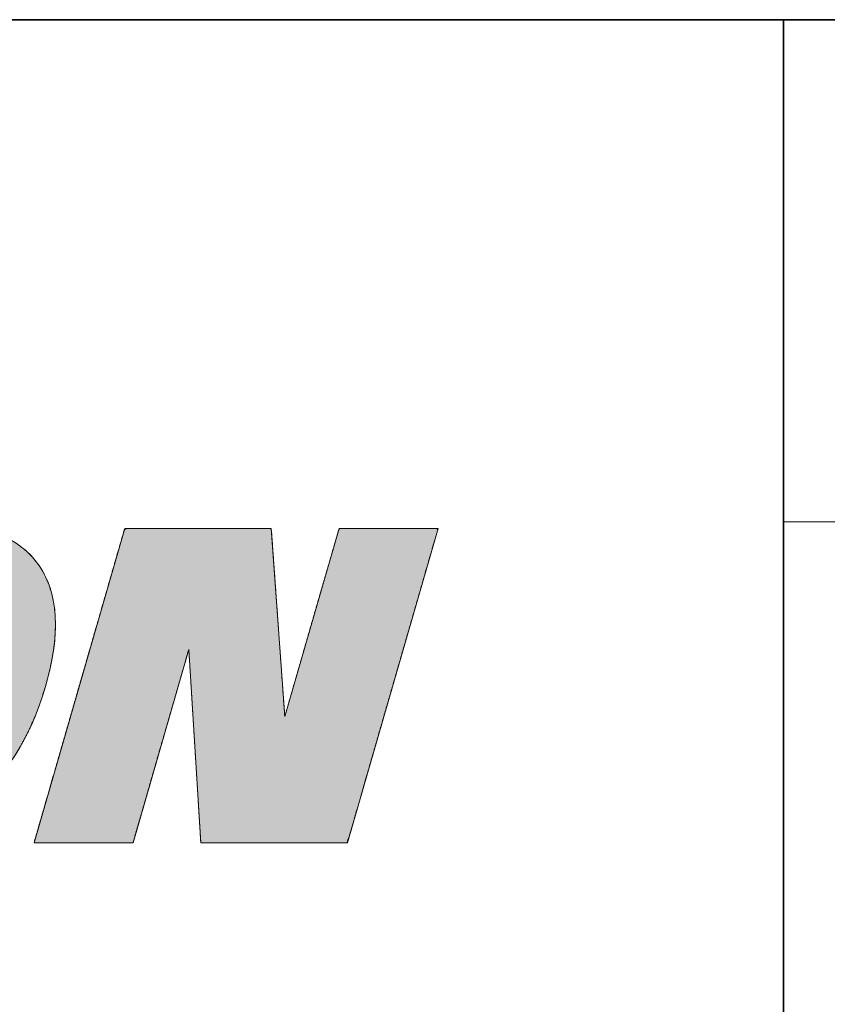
# Model space of a CAD drawing. Header units: millimetres. Extents: x 6 to 292, y 5 to 204.
# Tile 12 of 21: x 188.91 to 195.35, y 26.16 to 34. Entities that reach past the tile are written whole.
import ezdxf

# ---------------------------------------------------------------- set-up
doc = ezdxf.new("R2010")
doc.units = ezdxf.units.MM
for name, color, linetype in [('细实线', 7, 'Continuous'), ('轮廓线', 7, 'Continuous'), ('阴影线', 7, 'Continuous')]:
    doc.layers.add(name, color=color, linetype=linetype)

# ---------------------------------------------------------------- blocks, each defined once
blk = doc.blocks.new('DEGSON-LOGO')
at = {"layer": '阴影线', "linetype": 'Continuous', "lineweight": 5}
h = blk.add_hatch(color=7, dxfattribs=at)
h.paths.add_polyline_path([(17.6566, 0.0034), (17.7193, 0.0043), (17.781, 0.0067), (17.8418, 0.0109), (17.9014, 0.0166), (17.9601, 0.0241), (18.0177, 0.0332), (18.0743, 0.0439), (18.1299, 0.0563), (18.1844, 0.0704), (18.2379, 0.0861), (18.2904, 0.1034), (18.3419, 0.1224), (18.3923, 0.1431), (18.4417, 0.1654), (18.4901, 0.1894), (18.5375, 0.2151), (18.5838, 0.2424), (18.6291, 0.2714), (18.6734, 0.302), (18.7167, 0.3343), (18.7998, 0.4035), (18.8779, 0.4786), (18.9512, 0.5597), (19.0195, 0.6468), (19.0828, 0.7397), (19.1413, 0.8386), (19.1948, 0.9435), (19.2434, 1.0543), (19.2871, 1.171), (19.3258, 1.2937), (19.3575, 1.4147), (19.3809, 1.53), (19.3962, 1.6397), (19.4032, 1.7439), (19.4021, 1.8423), (19.3927, 1.9351), (19.3751, 2.0223), (19.3492, 2.1038), (19.3151, 2.1796), (19.2728, 2.2497), (19.2227, 2.3138), (19.165, 2.3711), (19.0998, 2.4217), (19.0271, 2.4655), (18.9469, 2.5026), (18.8591, 2.5329), (18.7638, 2.5565), (18.661, 2.5734), (18.5507, 2.5835), (18.4328, 2.5869), (18.3124, 2.5835), (18.1957, 2.5734), (18.0826, 2.5565), (17.9732, 2.5329), (17.8674, 2.5025), (17.7652, 2.4654), (17.6666, 2.4215), (17.5717, 2.3708), (17.4804, 2.3134), (17.3926, 2.2491), (17.3092, 2.1787), (17.2308, 2.1026), (17.1574, 2.0209), (17.089, 1.9335), (17.0256, 1.8405), (16.9672, 1.7418), (16.9138, 1.6374), (16.8655, 1.5274), (16.8221, 1.4117), (16.7837, 1.2902), (16.7523, 1.1704), (16.7291, 1.0562), (16.7139, 0.9474), (16.7069, 0.8441), (16.7079, 0.7463), (16.717, 0.6541), (16.7342, 0.5674), (16.7596, 0.4863), (16.793, 0.4107), (16.8345, 0.3406), (16.8837, 0.2766), (16.9402, 0.2193), (17.0041, 0.1687), (17.0753, 0.1248), (17.1538, 0.0878), (17.2397, 0.0574), (17.3329, 0.0338), (17.4335, 0.0169), (17.5413, 0.0068)])
h.paths.add_polyline_path([(18.2416, 1.9368), (18.2149, 1.9357), (18.189, 1.9323), (18.1638, 1.9267), (18.1394, 1.9189), (18.1158, 1.9087), (18.093, 1.8964), (18.071, 1.8818), (18.0498, 1.865), (18.0294, 1.8459), (18.0098, 1.8246), (17.991, 1.8011), (17.9726, 1.7747), (17.9542, 1.7445), (17.9356, 1.7104), (17.9169, 1.6724), (17.898, 1.6306), (17.8791, 1.5849), (17.86, 1.5353), (17.8409, 1.4819), (17.8216, 1.4246), (17.8021, 1.3634), (17.7826, 1.2983), (17.7646, 1.2349), (17.7488, 1.1758), (17.735, 1.1201), (17.7233, 1.0679), (17.7135, 1.0191), (17.7057, 0.9738), (17.6999, 0.9319), (17.6961, 0.8934), (17.6943, 0.8584), (17.6945, 0.8269), (17.6967, 0.7988), (17.7008, 0.774), (17.7071, 0.7514), (17.7154, 0.7311), (17.7257, 0.7131), (17.7381, 0.6973), (17.7526, 0.6838), (17.769, 0.6725), (17.7876, 0.6636), (17.8082, 0.6569), (17.8308, 0.6524), (17.8555, 0.6503), (17.882, 0.6504), (17.9083, 0.6529), (17.9339, 0.6579), (17.9587, 0.6652), (17.9828, 0.6749), (18.0062, 0.687), (18.0288, 0.7015), (18.0507, 0.7184), (18.0718, 0.7376), (18.0922, 0.7593), (18.1118, 0.7834), (18.1307, 0.81), (18.1496, 0.8402), (18.1686, 0.8742), (18.1878, 0.9121), (18.207, 0.9538), (18.2263, 0.9993), (18.2458, 1.0486), (18.2653, 1.1017), (18.285, 1.1587), (18.3047, 1.2194), (18.3245, 1.284), (18.3437, 1.3497), (18.36, 1.4092), (18.3744, 1.4652), (18.3868, 1.5176), (18.3971, 1.5665), (18.4055, 1.612), (18.4118, 1.6539), (18.4162, 1.6923), (18.4186, 1.7272), (18.419, 1.7587), (18.4173, 1.7866), (18.4142, 1.8085), (18.4117, 1.8199), (18.4087, 1.8308), (18.4051, 1.8412), (18.4011, 1.851), (18.3966, 1.8603), (18.3915, 1.869), (18.386, 1.8772), (18.3799, 1.8849), (18.3733, 1.8921), (18.3662, 1.8987), (18.3587, 1.9048), (18.3506, 1.9104), (18.3419, 1.9154), (18.3328, 1.9199), (18.3232, 1.9239), (18.3131, 1.9273), (18.3024, 1.9302), (18.2913, 1.9326), (18.2796, 1.9345), (18.2675, 1.9358), (18.2548, 1.9366)])
h = blk.add_hatch(color=7, dxfattribs=at)
edge = h.paths.add_edge_path()
edge.add_line((19.9994, 0.0422), (20.0216, 0.0427))
edge.add_line((20.0216, 0.0427), (20.0391, 0.1034))
edge.add_line((20.0391, 0.1034), (20.0812, 0.2491))
edge.add_line((20.0812, 0.2491), (20.1407, 0.4551))
edge.add_line((20.1407, 0.4551), (20.2105, 0.6969))
edge.add_line((20.2105, 0.6969), (20.2836, 0.9499))
edge.add_line((20.2836, 0.9499), (20.3528, 1.1894))
edge.add_line((20.3528, 1.1894), (20.411, 1.3909))
edge.add_line((20.411, 1.3909), (20.4511, 1.5299))
edge.add_line((20.4511, 1.5299), (20.4661, 1.5817))
edge.add_spline(control_points=[(20.4661, 1.5817), (20.4661, 1.5817), (20.5615, 0.0422), (20.5615, 0.0422)], knot_values=[0, 0, 0, 0, 1, 1, 1, 1], degree=3, periodic=0)
edge.add_spline(control_points=[(20.5615, 0.0422), (20.5615, 0.0422), (20.5709, 0.0422), (20.5881, 0.0422)], knot_values=[0.91, 0.91, 0.91, 0.91, 1, 1, 1, 1], degree=3, periodic=0)
edge.add_spline(control_points=[(20.5881, 0.0422), (20.7622, 0.0422), (21.7295, 0.0422), (21.7295, 0.0422)], knot_values=[0, 0, 0, 0, 0.91, 0.91, 0.91, 0.91], degree=3, periodic=0)
edge.add_spline(control_points=[(21.7295, 0.0422), (21.7295, 0.0422), (21.7341, 0.0583), (21.7426, 0.0877)], knot_values=[0.92, 0.92, 0.92, 0.92, 1, 1, 1, 1], degree=3, periodic=0)
edge.add_spline(control_points=[(21.7426, 0.0877), (21.8391, 0.4218), (22.4345, 2.4835), (22.4521, 2.5444)], knot_values=[0.013591, 0.013591, 0.013591, 0.013591, 0.92, 0.92, 0.92, 0.92], degree=3, periodic=0)
edge.add_spline(control_points=[(22.4521, 2.5444), (22.4523, 2.5453), (22.4525, 2.5458), (22.4525, 2.5458)], knot_values=[0, 0, 0, 0, 0.013591, 0.013591, 0.013591, 0.013591], degree=3, periodic=0)
edge.add_spline(control_points=[(22.4525, 2.5458), (22.4525, 2.5458), (22.4486, 2.5458), (22.4414, 2.5458)], knot_values=[0.93, 0.93, 0.93, 0.93, 1, 1, 1, 1], degree=3, periodic=0)
edge.add_line((22.4414, 2.5458), (22.385, 2.5458))
edge.add_line((22.385, 2.5458), (22.2919, 2.5458))
edge.add_line((22.2919, 2.5458), (22.1747, 2.5458))
edge.add_line((22.1747, 2.5458), (22.0461, 2.5458))
edge.add_line((22.0461, 2.5458), (21.9186, 2.5458))
edge.add_line((21.9186, 2.5458), (21.8049, 2.5458))
edge.add_line((21.8049, 2.5458), (21.7175, 2.5458))
edge.add_line((21.7175, 2.5458), (21.6691, 2.5458))
edge.add_line((21.6691, 2.5458), (21.6589, 2.5302))
edge.add_line((21.6589, 2.5302), (21.6301, 2.4305))
edge.add_line((21.6301, 2.4305), (21.5806, 2.259))
edge.add_line((21.5806, 2.259), (21.5172, 2.0397))
edge.add_line((21.5172, 2.0397), (21.4469, 1.7963))
edge.add_line((21.4469, 1.7963), (21.3767, 1.553))
edge.add_line((21.3767, 1.553), (21.3133, 1.3337))
edge.add_line((21.3133, 1.3337), (21.2638, 1.1622))
edge.add_line((21.2638, 1.1622), (21.235, 1.0625))
edge.add_line((21.235, 1.0625), (21.2297, 1.0578))
edge.add_line((21.2297, 1.0578), (21.2232, 1.1498))
edge.add_line((21.2232, 1.1498), (21.2113, 1.3157))
edge.add_line((21.2113, 1.3157), (21.1959, 1.5317))
edge.add_line((21.1959, 1.5317), (21.1786, 1.7739))
edge.add_line((21.1786, 1.7739), (21.1611, 2.0182))
edge.add_line((21.1611, 2.0182), (21.1453, 2.2407))
edge.add_line((21.1453, 2.2407), (21.1326, 2.4176))
edge.add_line((21.1326, 2.4176), (21.125, 2.5248))
edge.add_line((21.125, 2.5248), (21.118, 2.5458))
edge.add_line((21.118, 2.5458), (21.0525, 2.5458))
edge.add_line((21.0525, 2.5458), (20.9276, 2.5458))
edge.add_line((20.9276, 2.5458), (20.7621, 2.5458))
edge.add_line((20.7621, 2.5458), (20.5745, 2.5458))
edge.add_line((20.5745, 2.5458), (20.3834, 2.5458))
edge.add_line((20.3834, 2.5458), (20.2077, 2.5458))
edge.add_line((20.2077, 2.5458), (20.0659, 2.5458))
edge.add_line((20.0659, 2.5458), (19.9766, 2.5458))
edge.add_line((19.9766, 2.5458), (19.9535, 2.5391))
edge.add_line((19.9535, 2.5391), (19.9169, 2.4123))
edge.add_line((19.9169, 2.4123), (19.8424, 2.1546))
edge.add_line((19.8424, 2.1546), (19.7418, 1.806))
edge.add_line((19.7418, 1.806), (19.6264, 1.4065))
edge.add_line((19.6264, 1.4065), (19.5079, 0.9961))
edge.add_line((19.5079, 0.9961), (19.3978, 0.6148))
edge.add_line((19.3978, 0.6148), (19.3077, 0.3026))
edge.add_line((19.3077, 0.3026), (19.249, 0.0994))
edge.add_line((19.249, 0.0994), (19.2334, 0.0422))
edge.add_line((19.2334, 0.0422), (19.269, 0.0422))
edge.add_line((19.269, 0.0422), (19.347, 0.0422))
edge.add_line((19.347, 0.0422), (19.4548, 0.0422))
edge.add_line((19.4548, 0.0422), (19.5797, 0.0422))
edge.add_line((19.5797, 0.0422), (19.7093, 0.0422))
edge.add_line((19.7093, 0.0422), (19.8308, 0.0422))
edge.add_line((19.8308, 0.0422), (19.9317, 0.0422))
edge.add_line((19.9317, 0.0422), (19.9994, 0.0422))
at = {"color": 7, "linetype": 'Continuous', "lineweight": 13}
for points, degree, knots in [([(17.6566, 0.0034), (17.6566, 0.0034), (17.6566, 0.0034), (17.6566, 0.0034), (17.2603, 0.0034), (16.9862, 0.1159), (16.8345, 0.3406), (16.6826, 0.5648), (16.6657, 0.8818), (16.7837, 1.2902), (16.9033, 1.7045), (17.1062, 2.0238), (17.3926, 2.2491), (17.679, 2.4745), (18.0255, 2.5869), (18.4328, 2.5869), (18.8383, 2.5869), (19.1181, 2.4745), (19.2728, 2.2497), (19.4277, 2.0255), (19.4449, 1.7062), (19.3258, 1.2937), (19.2049, 0.8749), (19.0018, 0.5551), (18.7167, 0.3343), (18.4317, 0.1135), (18.0784, 0.0034), (17.6566, 0.0034)], 3, [0, 0, 0, 0, 0.1, 0.1, 0.1, 0.2, 0.2, 0.2, 0.3, 0.3, 0.3, 0.4, 0.4, 0.4, 0.5, 0.5, 0.5, 0.6, 0.6, 0.6, 0.7, 0.7, 0.7, 0.8, 0.8, 0.8, 1, 1, 1, 1]), ([(17.6566, 0.0034), (17.5413, 0.0068), (17.4335, 0.0169), (17.3329, 0.0338), (17.2397, 0.0574), (17.1538, 0.0878), (17.0753, 0.1248), (17.0041, 0.1687), (16.9402, 0.2193), (16.8837, 0.2766), (16.8345, 0.3406), (16.793, 0.4107), (16.7596, 0.4863), (16.7342, 0.5674), (16.717, 0.6541), (16.7079, 0.7463), (16.7069, 0.8441), (16.7139, 0.9474), (16.7291, 1.0562), (16.7523, 1.1704), (16.7837, 1.2902), (16.8221, 1.4117), (16.8655, 1.5274), (16.9138, 1.6374), (16.9672, 1.7418), (17.0256, 1.8405), (17.089, 1.9335), (17.1574, 2.0209), (17.2308, 2.1026), (17.3092, 2.1787), (17.3926, 2.2491), (17.4804, 2.3134), (17.5717, 2.3708), (17.6666, 2.4215), (17.7652, 2.4654), (17.8674, 2.5025), (17.9732, 2.5329), (18.0826, 2.5565), (18.1957, 2.5734), (18.3124, 2.5835), (18.4328, 2.5869), (18.5507, 2.5835), (18.661, 2.5734), (18.7638, 2.5565), (18.8591, 2.5329), (18.9469, 2.5026), (19.0271, 2.4655), (19.0998, 2.4217), (19.165, 2.3711), (19.2227, 2.3138), (19.2728, 2.2497), (19.3151, 2.1796), (19.3492, 2.1038), (19.3751, 2.0223), (19.3927, 1.9351), (19.4021, 1.8423), (19.4032, 1.7439), (19.3962, 1.6397), (19.3809, 1.53), (19.3575, 1.4147), (19.3258, 1.2937), (19.2871, 1.171), (19.2434, 1.0543), (19.1948, 0.9435), (19.1413, 0.8386), (19.0828, 0.7397), (19.0195, 0.6468), (18.9512, 0.5597), (18.8779, 0.4786), (18.7998, 0.4035), (18.7167, 0.3343), (18.6734, 0.302), (18.6291, 0.2714), (18.5838, 0.2424), (18.5375, 0.2151), (18.4901, 0.1894), (18.4417, 0.1654), (18.3923, 0.1431), (18.3419, 0.1224), (18.2904, 0.1034), (18.2379, 0.0861), (18.1844, 0.0704), (18.1299, 0.0563), (18.0743, 0.0439), (18.0177, 0.0332), (17.9601, 0.0241), (17.9014, 0.0166), (17.8418, 0.0109), (17.781, 0.0067), (17.7193, 0.0043), (17.6566, 0.0034)], 1, [0, 0, 0.013728, 0.026633, 0.038776, 0.050228, 0.061075, 0.07142, 0.081378, 0.091081, 0.100668, 0.110286, 0.119984, 0.129829, 0.139954, 0.150481, 0.161519, 0.173163, 0.185491, 0.198573, 0.212463, 0.22721, 0.242377, 0.257098, 0.271416, 0.285378, 0.299036, 0.312443, 0.325658, 0.338741, 0.351752, 0.364754, 0.377702, 0.390552, 0.403369, 0.41622, 0.429168, 0.442279, 0.455614, 0.46923, 0.483182, 0.497522, 0.51157, 0.524769, 0.537178, 0.548869, 0.559927, 0.570453, 0.580564, 0.590391, 0.600076, 0.609768, 0.619522, 0.629421, 0.639602, 0.650192, 0.661303, 0.673031, 0.685458, 0.698652, 0.71267, 0.727559, 0.742883, 0.757728, 0.772138, 0.786159, 0.799843, 0.813244, 0.826421, 0.839434, 0.852347, 0.865226, 0.871655, 0.878068, 0.884473, 0.890879, 0.897294, 0.903727, 0.910185, 0.916677, 0.923212, 0.929797, 0.936439, 0.943148, 0.949929, 0.95679, 0.963737, 0.970779, 0.97792, 0.985166, 0.992525, 1, 1]), ([(20.4661, 1.5817), (20.4511, 1.5299), (20.411, 1.3909), (20.3528, 1.1894), (20.2836, 0.9499), (20.2105, 0.6969), (20.1407, 0.4551), (20.0812, 0.2491), (20.0391, 0.1034), (20.0216, 0.0427), (19.9994, 0.0422), (19.9317, 0.0422), (19.8308, 0.0422), (19.7093, 0.0422), (19.5797, 0.0422), (19.4548, 0.0422), (19.347, 0.0422), (19.269, 0.0422), (19.2334, 0.0422), (19.249, 0.0994), (19.3077, 0.3026), (19.3978, 0.6148), (19.5079, 0.9961), (19.6264, 1.4065), (19.7418, 1.806), (19.8424, 2.1546), (19.9169, 2.4123), (19.9535, 2.5391), (19.9766, 2.5458), (20.0659, 2.5458), (20.2077, 2.5458), (20.3834, 2.5458), (20.5745, 2.5458), (20.7621, 2.5458), (20.9276, 2.5458), (21.0525, 2.5458), (21.118, 2.5458), (21.125, 2.5248), (21.1326, 2.4176), (21.1453, 2.2407), (21.1611, 2.0182), (21.1786, 1.7739), (21.1959, 1.5317), (21.2113, 1.3157), (21.2232, 1.1498), (21.2297, 1.0578), (21.235, 1.0625), (21.2638, 1.1622), (21.3133, 1.3337), (21.3767, 1.553), (21.4469, 1.7963), (21.5172, 2.0397), (21.5806, 2.259), (21.6301, 2.4305), (21.6589, 2.5302), (21.6691, 2.5458), (21.7175, 2.5458), (21.8049, 2.5458), (21.9186, 2.5458), (22.0461, 2.5458), (22.1747, 2.5458), (22.2919, 2.5458), (22.385, 2.5458), (22.4414, 2.5458), (22.4491, 2.5341), (22.4085, 2.3937), (22.3313, 2.1261), (22.2288, 1.7712), (22.1127, 1.3691), (21.9944, 0.9597), (21.8857, 0.583), (21.7979, 0.279), (21.7426, 0.0877), (21.7264, 0.0422), (21.6672, 0.0422), (21.547, 0.0422), (21.3844, 0.0422), (21.198, 0.0422), (21.0065, 0.0422), (20.8286, 0.0422), (20.6829, 0.0422), (20.5881, 0.0422), (20.5614, 0.0427), (20.5603, 0.0609), (20.5577, 0.1034), (20.5537, 0.1672), (20.5486, 0.2491), (20.5426, 0.3461), (20.5359, 0.4551), (20.5286, 0.5731), (20.5209, 0.6969), (20.5131, 0.8235), (20.5052, 0.9499), (20.4976, 1.0728), (20.4904, 1.1894), (20.4838, 1.2965), (20.4779, 1.3909), (20.473, 1.4698), (20.4693, 1.5299), (20.4669, 1.5682), (20.4661, 1.5817)], 1, [0, 0, 0.003526, 0.012986, 0.026708, 0.043018, 0.06024, 0.076701, 0.090728, 0.100645, 0.104779, 0.106233, 0.11066, 0.11726, 0.125209, 0.133682, 0.141855, 0.148905, 0.154006, 0.156335, 0.160212, 0.174045, 0.195302, 0.221262, 0.249202, 0.276399, 0.300131, 0.317677, 0.326313, 0.327887, 0.333725, 0.343002, 0.354497, 0.366991, 0.379263, 0.390093, 0.39826, 0.402544, 0.403992, 0.411022, 0.422618, 0.437212, 0.453233, 0.469111, 0.483276, 0.494159, 0.50019, 0.500651, 0.507437, 0.519113, 0.534049, 0.550615, 0.567181, 0.582117, 0.593793, 0.600579, 0.601796, 0.604963, 0.610678, 0.618117, 0.626455, 0.634868, 0.642532, 0.648622, 0.652314, 0.653229, 0.662787, 0.681008, 0.705168, 0.732545, 0.760418, 0.786063, 0.806758, 0.819781, 0.822941, 0.826812, 0.834677, 0.845314, 0.857505, 0.870029, 0.881666, 0.891194, 0.897395, 0.899142, 0.900335, 0.903122, 0.9073, 0.912668, 0.919025, 0.926169, 0.9339, 0.942015, 0.950313, 0.958592, 0.966652, 0.974291, 0.981307, 0.9875, 0.992666, 0.996606, 0.999118, 1, 1])]:
    blk.add_open_spline(points, degree=degree, knots=knots, dxfattribs=at)
for points in [[(19.2325, 0.0422), (19.2325, 0.0422), (19.9554, 2.5458), (19.9554, 2.5458)], [(19.9554, 2.5458), (19.9554, 2.5458), (21.1235, 2.5458), (21.1235, 2.5458)], [(21.1235, 2.5458), (21.1235, 2.5458), (21.2305, 1.0469), (21.2305, 1.0469)], [(21.2305, 1.0469), (21.2305, 1.0469), (21.6634, 2.5458), (21.6634, 2.5458)], [(21.6634, 2.5458), (21.6634, 2.5458), (22.4525, 2.5458), (22.4525, 2.5458)], [(22.4525, 2.5458), (22.4525, 2.5458), (21.7295, 0.0422), (21.7295, 0.0422)], [(20.4661, 1.5817), (20.4661, 1.5817), (20.0215, 0.0422), (20.0215, 0.0422)], [(20.5615, 0.0422), (20.5615, 0.0422), (20.4661, 1.5817), (20.4661, 1.5817)], [(20.0215, 0.0422), (20.0215, 0.0422), (19.2325, 0.0422), (19.2325, 0.0422)], [(21.7295, 0.0422), (21.7295, 0.0422), (20.5615, 0.0422), (20.5615, 0.0422)]]:
    blk.add_open_spline(points, degree=3, dxfattribs=at)

msp = doc.modelspace()

# ---------------------------------------------------------------- linework, layer by layer
at = {"layer": '细实线', "color": 7, "linetype": 'Continuous', "lineweight": 13}
msp.add_line((195, 30), (287, 30), dxfattribs=at)
at = {"layer": '轮廓线', "color": 7, "linetype": 'Continuous', "lineweight": 35}
for p, q in [((167, 34), (287, 34)), ((195, 10), (195, 34))]:
    msp.add_line(p, q, dxfattribs=at)

# ---------------------------------------------------------------- block references
at = {"layer": '细实线', "color": 7}
msp.add_blockref('DEGSON-LOGO', (169.7959, 27.4025), dxfattribs=at)

doc.saveas('drawing.dxf')
